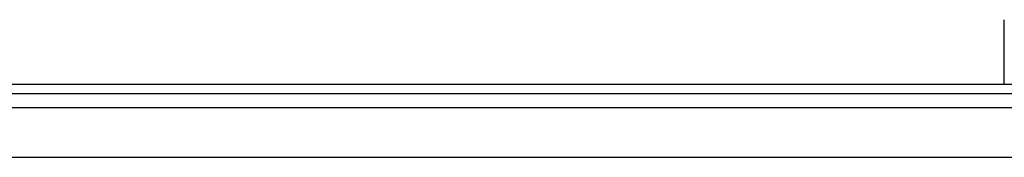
# Model space of a CAD drawing. Extents: x -702 to 139, y -105 to 105.
# Tile 5 of 7: x -282 to -90, y 48 to 75. Entities that reach past the tile are written whole.
import ezdxf

# ---------------------------------------------------------------- set-up
doc = ezdxf.new("R2010")
doc.units = 0
doc.layers.add('AM_0', color=7, linetype='CONTINUOUS')

msp = doc.modelspace()

# ---------------------------------------------------------------- linework, layer by layer
at = {"layer": 'AM_0', "color": 7, "linetype": 'CONTINUOUS'}
for p, q in [((-90, 62.39), (-90, 75)), ((50, 62.39), (-440, 62.39)), ((-440, 60.6), (50, 60.6)), ((-440, 57.89), (50, 57.89)), ((-440, 48.19), (50, 48.19))]:
    msp.add_line(p, q, dxfattribs=at)

doc.saveas('drawing.dxf')
